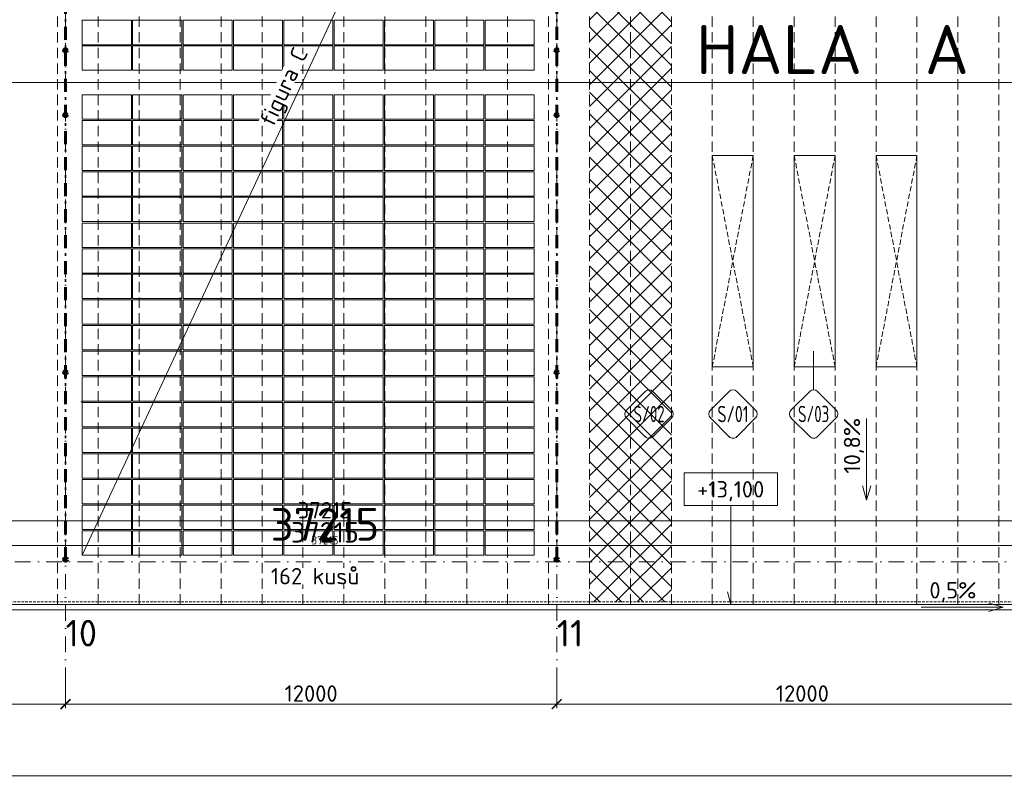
# Model space of a CAD drawing. Header units: millimetres. Extents: x -1695604 to 5289369, y -1488057 to 2187451.
# Tile 149 of 256: x 89430 to 113483, y 144642 to 163235. Entities that reach past the tile are written whole.
import ezdxf
from ezdxf import colors
from ezdxf.entities.mleader import LeaderData, LeaderLine
from ezdxf.enums import TextEntityAlignment as Align
from ezdxf.math import Vec2, Vec3

# ---------------------------------------------------------------- set-up
doc = ezdxf.new("R2010")
doc.units = ezdxf.units.MM
for name, pattern in [('CENTERX2', [101.6, 63.5, -12.7, 12.7, -12.7]), ('DASHDOT', [25.4, 12.7, -6.35, 0, -6.35]), ('DASHED', [19.05, 12.7, -6.35]), ('HIDDEN', [9.525, 6.35, -3.175]), ('ČERCHOVANÁ', [25.4, 12.7, -6.35, 0, -6.35]), ('ČÁRKOVANÁ', [19.05, 12.7, -6.35])]:
    doc.linetypes.add(name, pattern=pattern)
doc.layers.get('Defpoints').update_dxf_attribs({"color": 8})
for name, color, linetype, lineweight in [('____podkonstrukce FVE', 3, 'CENTERX2', 9), ('___FVE_návrh var.2', 6, 'Continuous', 5), ('A99_N_kce-pod', 7, 'DASHED', 20), ('A99_N_kce-pohl', 1, 'Continuous', 9), ('A99_N_koty-200', 5, 'Continuous', 5), ('A99_N_koty-200 @ 1', 5, 'Continuous', 5), ('A99_N_koty-200 @ 10', 5, 'Continuous', 5), ('A99_N_koty-200 @ 100', 5, 'Continuous', 5), ('A99_N_koty-200 @ 200', 5, 'Continuous', 5), ('A99_N_koty-200 @ 250 (1)', 5, 'Continuous', 5), ('A99_N_koty-200 @ 250 (2)', 5, 'Continuous', 5), ('A99_N_koty-200 @ 400', 5, 'Continuous', 5), ('A99_N_koty-vysk', 160, 'Continuous', 5), ('A99_N_sraf', 252, 'Continuous', 0), ('A99_N_txt-popis-200', 240, 'Continuous', 5), ('A99_N_txt-popis-50 @ 200', 240, 'Continuous', 9), ('A99_N_znaceni 200', 5, 'Continuous', 5), ('A99_S_osy', 1, 'CENTERX2', 5)]:
    doc.layers.add(name, color=color, linetype=linetype, lineweight=lineweight)
doc.styles.add('A99_kota', font='isocpeur.ttf', dxfattribs={"height": 2})
doc.styles.add('A99_popis', font='isocpeur.ttf')
doc.styles.add('ad_popis 100', font='isocpeur.ttf', dxfattribs={"height": 200})
doc.dimstyles.new('A99_kota_200 new', dxfattribs={"dimscale": 200, "dimtxt": 2, "dimasz": 1.2, "dimexe": 0.5, "dimexo": 1.5, "dimgap": 0.3, "dimtad": 1, "dimdec": 0, "dimzin": 3, "dimdsep": 46, "dimtxsty": 'A99_kota', "dimblk": 'ARCHTICK', "dimcen": 2.5, "dimazin": 2, "dimtfac": 0.75, "dimtdec": 0, "dimtmove": 2, "dimatfit": 0, "dimfxl": 0, "dimtolj": 1, "dimtzin": 0, "dimlwd": 5, "dimlwe": 5, "dimarcsym": 0})

# ---------------------------------------------------------------- blocks, each defined once
blk = doc.blocks.new('_ArchTick')
at = {"color": 0, "linetype": 'ByBlock', "const_width": 0.15}
blk.add_lwpolyline([(-0.5, -0.5), (0.5, 0.5)], dxfattribs=at)
blk = doc.blocks.new('*D179')
at = {"layer": 'A99_N_koty-200', "color": 0, "linetype": 'Continuous', "lineweight": 5, "ltscale": 10, "transparency": 16777216}
for p, q in [((102550, 147325), (102550, 146425)), ((114550, 147325), (114550, 146425)), ((114550, 146525), (102550, 146525))]:
    blk.add_line(p, q, dxfattribs=at)
at = {"layer": 'Defpoints', "color": 0, "linetype": 'Continuous', "lineweight": 0, "ltscale": 10, "transparency": 16777216}
for p in [(102550, 149400), (114550, 149400), (102550, 146525)]:
    blk.add_point(p, dxfattribs=at)
at = {"layer": 'A99_N_koty-200', "color": 0, "linetype": 'Continuous', "lineweight": 5, "ltscale": 10, "transparency": 16777216, "xscale": 240, "yscale": 240, "zscale": 240, "rotation": 180}
blk.add_blockref('_ArchTick', (102550, 146525), dxfattribs=at)
at = {"layer": 'A99_N_koty-200', "color": 0, "linetype": 'Continuous', "lineweight": 5, "ltscale": 10, "transparency": 16777216, "xscale": 240, "yscale": 240, "zscale": 240}
blk.add_blockref('_ArchTick', (114550, 146525), dxfattribs=at)
at = {"layer": 'A99_N_koty-200', "color": 0, "linetype": 'Continuous', "ltscale": 10, "transparency": 16777216, "insert": (108550, 146785), "char_height": 400, "attachment_point": 5, "style": 'A99_kota'}
blk.add_mtext('\\A1;12000', dxfattribs=at)
blk = doc.blocks.new('*D180')
at = {"layer": 'A99_N_koty-200', "color": 0, "linetype": 'Continuous', "lineweight": 5, "ltscale": 10, "transparency": 16777216}
for p, q in [((90550, 147325), (90550, 146425)), ((102550, 147325), (102550, 146425)), ((102550, 146525), (90550, 146525))]:
    blk.add_line(p, q, dxfattribs=at)
at = {"layer": 'Defpoints', "color": 0, "linetype": 'Continuous', "lineweight": 0, "ltscale": 10, "transparency": 16777216}
for p in [(90550, 149400), (102550, 149400), (90550, 146525)]:
    blk.add_point(p, dxfattribs=at)
at = {"layer": 'A99_N_koty-200', "color": 0, "linetype": 'Continuous', "lineweight": 5, "ltscale": 10, "transparency": 16777216, "xscale": 240, "yscale": 240, "zscale": 240, "rotation": 180}
blk.add_blockref('_ArchTick', (90550, 146525), dxfattribs=at)
at = {"layer": 'A99_N_koty-200', "color": 0, "linetype": 'Continuous', "lineweight": 5, "ltscale": 10, "transparency": 16777216, "xscale": 240, "yscale": 240, "zscale": 240}
blk.add_blockref('_ArchTick', (102550, 146525), dxfattribs=at)
at = {"layer": 'A99_N_koty-200', "color": 0, "linetype": 'Continuous', "ltscale": 10, "transparency": 16777216, "insert": (96550, 146785), "char_height": 400, "attachment_point": 5, "style": 'A99_kota'}
blk.add_mtext('\\A1;12000', dxfattribs=at)
blk = doc.blocks.new('*D181')
at = {"layer": 'A99_N_koty-200', "color": 0, "linetype": 'Continuous', "lineweight": 5, "ltscale": 10, "transparency": 16777216}
for p, q in [((78550, 147325), (78550, 146425)), ((90550, 147325), (90550, 146425)), ((90550, 146525), (78550, 146525))]:
    blk.add_line(p, q, dxfattribs=at)
at = {"layer": 'Defpoints', "color": 0, "linetype": 'Continuous', "lineweight": 0, "ltscale": 10, "transparency": 16777216}
for p in [(78550, 149400), (90550, 149400), (78550, 146525)]:
    blk.add_point(p, dxfattribs=at)
at = {"layer": 'A99_N_koty-200', "color": 0, "linetype": 'Continuous', "lineweight": 5, "ltscale": 10, "transparency": 16777216, "xscale": 240, "yscale": 240, "zscale": 240, "rotation": 180}
blk.add_blockref('_ArchTick', (78550, 146525), dxfattribs=at)
at = {"layer": 'A99_N_koty-200', "color": 0, "linetype": 'Continuous', "lineweight": 5, "ltscale": 10, "transparency": 16777216, "xscale": 240, "yscale": 240, "zscale": 240}
blk.add_blockref('_ArchTick', (90550, 146525), dxfattribs=at)
at = {"layer": 'A99_N_koty-200', "color": 0, "linetype": 'Continuous', "ltscale": 10, "transparency": 16777216, "insert": (84550, 146785), "char_height": 400, "attachment_point": 5, "style": 'A99_kota'}
blk.add_mtext('\\A1;12000', dxfattribs=at)
blk = doc.blocks.new('*D190')
at = {"layer": 'A99_N_koty-200', "color": 0, "linetype": 'Continuous', "lineweight": 5, "ltscale": 10, "transparency": 16777216}
for p, q in [((-650, 145575), (-650, 144675)), ((138876, 145575), (138876, 144675)), ((138876, 144775), (-650, 144775))]:
    blk.add_line(p, q, dxfattribs=at)
at = {"layer": 'Defpoints', "color": 0, "linetype": 'Continuous', "lineweight": 0, "ltscale": 10, "transparency": 16777216}
for p in [(-650, 148705), (138876, 148705), (-650, 144775)]:
    blk.add_point(p, dxfattribs=at)
at = {"layer": 'A99_N_koty-200', "color": 0, "linetype": 'Continuous', "lineweight": 5, "ltscale": 10, "transparency": 16777216, "xscale": 240, "yscale": 240, "zscale": 240, "rotation": 180}
blk.add_blockref('_ArchTick', (-650, 144775), dxfattribs=at)
at = {"layer": 'A99_N_koty-200', "color": 0, "linetype": 'Continuous', "lineweight": 5, "ltscale": 10, "transparency": 16777216, "xscale": 240, "yscale": 240, "zscale": 240}
blk.add_blockref('_ArchTick', (138876, 144775), dxfattribs=at)
at = {"layer": 'A99_N_koty-200', "color": 0, "linetype": 'Continuous', "ltscale": 10, "transparency": 16777216, "insert": (69113, 145035), "char_height": 400, "attachment_point": 5, "style": 'A99_kota'}
blk.add_mtext('\\A1;139526', dxfattribs=at)
blk = doc.blocks.new('*D4533')
at = {"layer": 'A99_N_koty-200', "color": 0, "linetype": 'Continuous', "lineweight": 5, "ltscale": 10, "transparency": 16777216}
for p, q in [((78280, 150200), (78280, 151100)), ((115495, 150200), (115495, 151100)), ((78280, 151000), (115495, 151000))]:
    blk.add_line(p, q, dxfattribs=at)
at = {"layer": 'Defpoints', "color": 0, "linetype": 'Continuous', "lineweight": 18, "ltscale": 10, "transparency": 16777216}
for p in [(115495, 151000), (78280, 148920), (115495, 148920)]:
    blk.add_point(p, dxfattribs=at)
at = {"layer": 'A99_N_koty-200', "color": 0, "linetype": 'Continuous', "lineweight": 5, "ltscale": 10, "transparency": 16777216, "xscale": 240, "yscale": 240, "zscale": 240, "rotation": 180}
blk.add_blockref('_ArchTick', (78280, 151000), dxfattribs=at)
at = {"layer": 'A99_N_koty-200', "color": 0, "linetype": 'Continuous', "lineweight": 5, "ltscale": 10, "transparency": 16777216, "xscale": 240, "yscale": 240, "zscale": 240}
blk.add_blockref('_ArchTick', (115495, 151000), dxfattribs=at)
at = {"layer": 'A99_N_koty-200', "color": 0, "linetype": 'Continuous', "ltscale": 10, "transparency": 16777216, "insert": (96887.5, 151260), "char_height": 400, "attachment_point": 5, "style": 'A99_kota'}
blk.add_mtext('\\A1;37215', dxfattribs=at)
blk = doc.blocks.new('*D4534')
at = {"layer": 'A99_N_koty-200', "color": 0, "linetype": 'Continuous', "lineweight": 5, "ltscale": 10, "transparency": 16777216}
for p, q in [((78280, 149995), (78280, 150445)), ((78280, 150395), (115495, 150395)), ((115495, 149995), (115495, 150445))]:
    blk.add_line(p, q, dxfattribs=at)
at = {"layer": 'Defpoints', "color": 0, "linetype": 'Continuous', "lineweight": 18, "ltscale": 10, "transparency": 16777216}
for p in [(115495, 150395), (78280, 148920), (115495, 148920)]:
    blk.add_point(p, dxfattribs=at)
at = {"layer": 'A99_N_koty-200', "color": 0, "linetype": 'Continuous', "lineweight": 5, "ltscale": 10, "transparency": 16777216, "xscale": 120, "yscale": 120, "zscale": 120, "rotation": 180}
blk.add_blockref('_ArchTick', (78280, 150395), dxfattribs=at)
at = {"layer": 'A99_N_koty-200', "color": 0, "linetype": 'Continuous', "lineweight": 5, "ltscale": 10, "transparency": 16777216, "xscale": 120, "yscale": 120, "zscale": 120}
blk.add_blockref('_ArchTick', (115495, 150395), dxfattribs=at)
at = {"layer": 'A99_N_koty-200', "color": 0, "linetype": 'Continuous', "ltscale": 10, "transparency": 16777216, "insert": (96887.5, 150525), "char_height": 200, "attachment_point": 5, "style": 'A99_kota'}
blk.add_mtext('\\A1;37215', dxfattribs=at)
blk = doc.blocks.new('*D4535')
at = {"layer": 'A99_N_koty-200', "color": 0, "linetype": 'Continuous', "lineweight": 5, "ltscale": 10, "transparency": 16777216}
for p, q in [((78280, 150391), (78280, 150395.5)), ((78280, 150395), (115495, 150395)), ((115495, 150391), (115495, 150395.5))]:
    blk.add_line(p, q, dxfattribs=at)
at = {"layer": 'Defpoints', "color": 0, "linetype": 'Continuous', "lineweight": 18, "ltscale": 10, "transparency": 16777216}
for p in [(115495, 150395), (78280, 148920), (115495, 148920)]:
    blk.add_point(p, dxfattribs=at)
at = {"layer": 'A99_N_koty-200', "color": 0, "linetype": 'Continuous', "lineweight": 5, "ltscale": 10, "transparency": 16777216, "xscale": 1.2, "yscale": 1.2, "zscale": 1.2, "rotation": 180}
blk.add_blockref('_ArchTick', (78280, 150395), dxfattribs=at)
at = {"layer": 'A99_N_koty-200', "color": 0, "linetype": 'Continuous', "lineweight": 5, "ltscale": 10, "transparency": 16777216, "xscale": 1.2, "yscale": 1.2, "zscale": 1.2}
blk.add_blockref('_ArchTick', (115495, 150395), dxfattribs=at)
at = {"layer": 'A99_N_koty-200', "color": 0, "linetype": 'Continuous', "ltscale": 10, "transparency": 16777216, "insert": (96887.5, 150396.3), "char_height": 2, "attachment_point": 5, "style": 'A99_kota'}
blk.add_mtext('\\A1;37215', dxfattribs=at)
blk = doc.blocks.new('*D4536')
at = {"layer": 'A99_N_koty-200', "color": 0, "linetype": 'Continuous', "lineweight": 5, "ltscale": 10, "transparency": 16777216}
for p, q in [((78280, 149520), (78280, 150595)), ((115495, 149520), (115495, 150595)), ((78280, 150395), (115495, 150395))]:
    blk.add_line(p, q, dxfattribs=at)
at = {"layer": 'Defpoints', "color": 0, "linetype": 'Continuous', "lineweight": 18, "ltscale": 10, "transparency": 16777216}
for p in [(115495, 150395), (78280, 148920), (115495, 148920)]:
    blk.add_point(p, dxfattribs=at)
at = {"layer": 'A99_N_koty-200', "color": 0, "linetype": 'Continuous', "lineweight": 5, "ltscale": 10, "transparency": 16777216, "xscale": 480, "yscale": 480, "zscale": 480, "rotation": 180}
blk.add_blockref('_ArchTick', (78280, 150395), dxfattribs=at)
at = {"layer": 'A99_N_koty-200', "color": 0, "linetype": 'Continuous', "lineweight": 5, "ltscale": 10, "transparency": 16777216, "xscale": 480, "yscale": 480, "zscale": 480}
blk.add_blockref('_ArchTick', (115495, 150395), dxfattribs=at)
at = {"layer": 'A99_N_koty-200', "color": 0, "linetype": 'Continuous', "ltscale": 10, "transparency": 16777216, "insert": (96887.5, 150915), "char_height": 800, "attachment_point": 5, "style": 'A99_kota'}
blk.add_mtext('\\A1;37215', dxfattribs=at)
blk = doc.blocks.new('*D4537')
at = {"layer": 'A99_N_koty-200', "color": 0, "linetype": 'Continuous', "lineweight": 5, "ltscale": 10, "transparency": 16777216}
for p, q in [((78280, 150355), (78280, 150400)), ((78280, 150395), (115495, 150395)), ((115495, 150355), (115495, 150400))]:
    blk.add_line(p, q, dxfattribs=at)
at = {"layer": 'Defpoints', "color": 0, "linetype": 'Continuous', "lineweight": 18, "ltscale": 10, "transparency": 16777216}
for p in [(115495, 150395), (78280, 148920), (115495, 148920)]:
    blk.add_point(p, dxfattribs=at)
at = {"layer": 'A99_N_koty-200', "color": 0, "linetype": 'Continuous', "lineweight": 5, "ltscale": 10, "transparency": 16777216, "xscale": 12, "yscale": 12, "zscale": 12, "rotation": 180}
blk.add_blockref('_ArchTick', (78280, 150395), dxfattribs=at)
at = {"layer": 'A99_N_koty-200', "color": 0, "linetype": 'Continuous', "lineweight": 5, "ltscale": 10, "transparency": 16777216, "xscale": 12, "yscale": 12, "zscale": 12}
blk.add_blockref('_ArchTick', (115495, 150395), dxfattribs=at)
at = {"layer": 'A99_N_koty-200', "color": 0, "linetype": 'Continuous', "ltscale": 10, "transparency": 16777216, "insert": (96887.5, 150408), "char_height": 20, "attachment_point": 5, "style": 'A99_kota'}
blk.add_mtext('\\A1;37215', dxfattribs=at)
blk = doc.blocks.new('*D4538')
at = {"layer": 'A99_N_koty-200', "color": 0, "linetype": 'Continuous', "lineweight": 5, "ltscale": 10, "transparency": 16777216}
for p, q in [((78280, 149395), (78280, 150520)), ((78280, 150395), (115495, 150395)), ((115495, 149395), (115495, 150520))]:
    blk.add_line(p, q, dxfattribs=at)
at = {"layer": 'Defpoints', "color": 0, "linetype": 'Continuous', "lineweight": 18, "ltscale": 10, "transparency": 16777216}
for p in [(115495, 150395), (78280, 148920), (115495, 148920)]:
    blk.add_point(p, dxfattribs=at)
at = {"layer": 'A99_N_koty-200', "color": 0, "linetype": 'Continuous', "lineweight": 5, "ltscale": 10, "transparency": 16777216, "xscale": 300, "yscale": 300, "zscale": 300, "rotation": 180}
blk.add_blockref('_ArchTick', (78280, 150395), dxfattribs=at)
at = {"layer": 'A99_N_koty-200', "color": 0, "linetype": 'Continuous', "lineweight": 5, "ltscale": 10, "transparency": 16777216, "xscale": 300, "yscale": 300, "zscale": 300}
blk.add_blockref('_ArchTick', (115495, 150395), dxfattribs=at)
at = {"layer": 'A99_N_koty-200', "color": 0, "linetype": 'Continuous', "ltscale": 10, "transparency": 16777216, "insert": (96887.5, 150720), "char_height": 500, "attachment_point": 5, "style": 'A99_kota'}
blk.add_mtext('\\A1;37215', dxfattribs=at)
blk = doc.blocks.new('*D4539')
at = {"layer": 'A99_N_koty-200', "color": 0, "linetype": 'Continuous', "lineweight": 5, "ltscale": 10, "transparency": 16777216}
for p, q in [((78280, 149395), (78280, 150520)), ((78280, 150395), (115495, 150395)), ((115495, 149395), (115495, 150520))]:
    blk.add_line(p, q, dxfattribs=at)
at = {"layer": 'Defpoints', "color": 0, "linetype": 'Continuous', "lineweight": 18, "ltscale": 10, "transparency": 16777216}
for p in [(115495, 150395), (78280, 148920), (115495, 148920)]:
    blk.add_point(p, dxfattribs=at)
at = {"layer": 'A99_N_koty-200', "color": 0, "linetype": 'Continuous', "lineweight": 5, "ltscale": 10, "transparency": 16777216, "xscale": 300, "yscale": 300, "zscale": 300, "rotation": 180}
blk.add_blockref('_ArchTick', (78280, 150395), dxfattribs=at)
at = {"layer": 'A99_N_koty-200', "color": 0, "linetype": 'Continuous', "lineweight": 5, "ltscale": 10, "transparency": 16777216, "xscale": 300, "yscale": 300, "zscale": 300}
blk.add_blockref('_ArchTick', (115495, 150395), dxfattribs=at)
at = {"layer": 'A99_N_koty-200', "color": 0, "linetype": 'Continuous', "ltscale": 10, "transparency": 16777216, "insert": (96887.5, 150720), "char_height": 500, "attachment_point": 5, "style": 'A99_kota'}
blk.add_mtext('\\A1;37215', dxfattribs=at)
blk = doc.blocks.new('*U101')
at = {"color": 0, "linetype": 'ByBlock'}
for p, q in [((5.7, -4), (5.7, -16.06)), ((5.7, -16.06), (5.29, -14.52))]:
    blk.add_line(p, q, dxfattribs=at)
blk.add_lwpolyline([(0, -4), (11.4, -4), (11.4, 0), (0, 0)], close=True, dxfattribs=at)
at = {"color": 0, "linetype": 'ByBlock', "style": 'A99_kota'}
for tag, p in [('VYSKA', (5.7, -2.24)), ('VYSKA_POPIS1', (5.7, -6.04)), ('VYSKA_POPIS2', (5.9, -9.54)), ('VYSKA_POPIS3', (5.9, -13.04))]:
    blk.add_attdef(tag, text='', height=2, dxfattribs=at).set_placement(p, align=Align.MIDDLE)
blk = doc.blocks.new('*U106')
at = {"color": 0}
for p, q in [((0, 4.44), (0, 11.52)), ((-0.72, 4.14), (-4.15, 0.71)), ((4.14, 0.71), (0.71, 4.14)), ((-4.15, -0.72), (-0.72, -4.15)), ((0.71, -4.15), (4.14, -0.72))]:
    blk.add_line(p, q, dxfattribs=at)
for centre, start, end in [((0, 3.42), 45, 135), ((-3.43, 0), 135, 225), ((3.42, 0), 315, 45), ((0, -3.43), 225, 315)]:
    blk.add_arc(centre, 1.01, start, end, dxfattribs=at)
at = {"color": 0, "linetype": 'ByBlock', "style": 'A99_popis', "width": 0.953108}
blk.add_attdef('SKLADBA', text='', height=3, rotation=0.0103, dxfattribs=at).set_placement((-2.86, -1.51), (2.86, -1.5), align=Align.FIT)
blk = doc.blocks.new('*U99')
at = {"color": 0}
for p, q in [((-0.72, 4.14), (-4.15, 0.71)), ((4.14, 0.71), (0.71, 4.14)), ((-4.15, -0.72), (-0.72, -4.15)), ((0.71, -4.15), (4.14, -0.72))]:
    blk.add_line(p, q, dxfattribs=at)
for centre, start, end in [((0, 3.42), 45, 135), ((-3.43, 0), 135, 225), ((3.42, 0), 315, 45), ((0, -3.43), 225, 315)]:
    blk.add_arc(centre, 1.01, start, end, dxfattribs=at)
at = {"color": 0, "linetype": 'ByBlock', "style": 'A99_popis', "width": 0.953108}
blk.add_attdef('SKLADBA', text='', height=3, rotation=0.0103, dxfattribs=at).set_placement((-2.86, -1.51), (2.86, -1.5), align=Align.FIT)
blk = doc.blocks.new('*U5964')
at = {"layer": 'A99_N_koty-200 @ 1', "linetype": 'Continuous', "ltscale": 10}
dim = blk.add_linear_dim(base=(115495, 150395), p1=(78280, 148920), p2=(115495, 148920), dimstyle='A99_kota_200 new', override={"dimscale": 1, "dimtix": 1, "dimtofl": 1, "dimtmove": 2, "dimatfit": 3}, dxfattribs=at)
dim.commit()
dim.dimension.update_dxf_attribs({"geometry": '*D4535', "text_midpoint": (96887.5, 150396.3)})
at = {"layer": 'A99_N_koty-200 @ 10', "linetype": 'Continuous', "ltscale": 10}
dim = blk.add_linear_dim(base=(115495, 150395), p1=(78280, 148920), p2=(115495, 148920), dimstyle='A99_kota_200 new', override={"dimscale": 10, "dimtix": 1, "dimtofl": 1, "dimtmove": 2, "dimatfit": 3}, dxfattribs=at)
dim.commit()
dim.dimension.update_dxf_attribs({"geometry": '*D4537', "text_midpoint": (96887.5, 150408)})
at = {"layer": 'A99_N_koty-200 @ 100', "linetype": 'Continuous', "ltscale": 10}
dim = blk.add_linear_dim(base=(115495, 150395), p1=(78280, 148920), p2=(115495, 148920), dimstyle='A99_kota_200 new', override={"dimscale": 100, "dimtix": 1, "dimtofl": 1, "dimtmove": 2, "dimatfit": 3}, dxfattribs=at)
dim.commit()
dim.dimension.update_dxf_attribs({"geometry": '*D4534', "text_midpoint": (96887.5, 150525)})
at = {"layer": 'A99_N_koty-200 @ 200', "linetype": 'Continuous', "ltscale": 10}
dim = blk.add_linear_dim(base=(115495, 151000), p1=(78280, 148920), p2=(115495, 148920), dimstyle='A99_kota_200 new', override={"dimscale": 200, "dimtix": 1, "dimtofl": 1, "dimtmove": 2, "dimatfit": 3}, dxfattribs=at)
dim.commit()
dim.dimension.update_dxf_attribs({"geometry": '*D4533', "text_midpoint": (96887.5, 151260)})
at = {"layer": 'A99_N_koty-200 @ 250 (1)', "linetype": 'Continuous', "ltscale": 10}
dim = blk.add_linear_dim(base=(115495, 150395), p1=(78280, 148920), p2=(115495, 148920), dimstyle='A99_kota_200 new', override={"dimscale": 250, "dimtix": 1, "dimtofl": 1, "dimtmove": 2, "dimatfit": 3}, dxfattribs=at)
dim.commit()
dim.dimension.update_dxf_attribs({"geometry": '*D4539', "text_midpoint": (96887.5, 150720)})
at = {"layer": 'A99_N_koty-200 @ 250 (2)', "linetype": 'Continuous', "ltscale": 10}
dim = blk.add_linear_dim(base=(115495, 150395), p1=(78280, 148920), p2=(115495, 148920), dimstyle='A99_kota_200 new', override={"dimscale": 250, "dimtix": 1, "dimtofl": 1, "dimtmove": 2, "dimatfit": 3}, dxfattribs=at)
dim.commit()
dim.dimension.update_dxf_attribs({"geometry": '*D4538', "text_midpoint": (96887.5, 150720)})
at = {"layer": 'A99_N_koty-200 @ 400', "linetype": 'Continuous', "ltscale": 10}
dim = blk.add_linear_dim(base=(115495, 150395), p1=(78280, 148920), p2=(115495, 148920), dimstyle='A99_kota_200 new', override={"dimscale": 400, "dimtix": 1, "dimtofl": 1, "dimtmove": 2, "dimatfit": 3}, dxfattribs=at)
dim.commit()
dim.dimension.update_dxf_attribs({"geometry": '*D4536', "text_midpoint": (96887.5, 150915)})

msp = doc.modelspace()

# ---------------------------------------------------------------- hatches: boundary and pattern name
at = {"layer": 'A99_N_sraf', "linetype": 'Continuous', "lineweight": 0, "ltscale": 0.5, "transparency": 33554687}
h = msp.add_hatch(dxfattribs=at)
h.set_pattern_fill('ANSI37', color=256, scale=3000)
h.set_pattern_definition([(135, (213305, 600), (-265.16504, -265.16504), []), (225, (213305, 600), (265.16504, -265.16504), [])])
h.paths.add_polyline_path([(105350, 176350), (103350, 176350), (103350, 149020), (105350, 149020)])

# ---------------------------------------------------------------- linework, layer by layer
at = {"layer": '____podkonstrukce FVE', "color": 3, "linetype": 'ČERCHOVANÁ', "lineweight": 60, "ltscale": 25}
for points in [[(90550, 173855), (90550, 150000)], [(102550, 173855), (102550, 150000)]]:
    msp.add_lwpolyline(points, dxfattribs=at)
at = {"layer": '____podkonstrukce FVE', "color": 3, "linetype": 'Continuous', "lineweight": 80, "ltscale": 0.5}
for centre in [(90550, 162490), (102550, 162490), (90550, 160910), (102550, 160910), (90550, 154627.5), (102550, 154627.5), (90550, 150057.5), (102550, 150057.5)]:
    msp.add_circle(centre, 30, dxfattribs=at)
at = {"layer": '___FVE_návrh var.2', "linetype": 'Continuous', "lineweight": 5, "ltscale": 0.5}
for points in [[(90960, 150165), (102000, 173855)], [(90960, 153920), (90960, 153905), (90920, 153905)]]:
    msp.add_lwpolyline(points, dxfattribs=at)
at = {"layer": '___FVE_návrh var.2', "lineweight": 5, "ltscale": 2}
for points in [[(92160, 163220), (92160, 162625), (90960, 162625), (90960, 163220)], [(93390, 163220), (93390, 162625), (92190, 162625), (92190, 163220)], [(94620, 163220), (94620, 162625), (93420, 162625), (93420, 163220)], [(95850, 163220), (95850, 162625), (94650, 162625), (94650, 163220)], [(97080, 163220), (97080, 162625), (95880, 162625), (95880, 163220)], [(97110, 163220), (97110, 162625), (98310, 162625), (98310, 163220)], [(98340, 163220), (98340, 162625), (99540, 162625), (99540, 163220)], [(99570, 163220), (99570, 162625), (100770, 162625), (100770, 163220)], [(100800, 163220), (100800, 162625), (102000, 162625), (102000, 163220)], [(92160, 162595), (92160, 162000), (90960, 162000), (90960, 162595)], [(93390, 162595), (93390, 162000), (92190, 162000), (92190, 162595)], [(94620, 162595), (94620, 162000), (93420, 162000), (93420, 162595)], [(95850, 162595), (95850, 162000), (94650, 162000), (94650, 162595)], [(97080, 162595), (97080, 162000), (95880, 162000), (95880, 162595)], [(97110, 162595), (97110, 162000), (98310, 162000), (98310, 162595)], [(98340, 162595), (98340, 162000), (99540, 162000), (99540, 162595)], [(99570, 162595), (99570, 162000), (100770, 162000), (100770, 162595)], [(100800, 162595), (100800, 162000), (102000, 162000), (102000, 162595)], [(92160, 160805), (92160, 161400), (90960, 161400), (90960, 160805)], [(93390, 160805), (93390, 161400), (92190, 161400), (92190, 160805)], [(94620, 160805), (94620, 161400), (93420, 161400), (93420, 160805)], [(95850, 160805), (95850, 161400), (94650, 161400), (94650, 160805)], [(97080, 160805), (97080, 161400), (95880, 161400), (95880, 160805)], [(97110, 160805), (97110, 161400), (98310, 161400), (98310, 160805)], [(98340, 160805), (98340, 161400), (99540, 161400), (99540, 160805)], [(99570, 160805), (99570, 161400), (100770, 161400), (100770, 160805)], [(100800, 160805), (100800, 161400), (102000, 161400), (102000, 160805)], [(92160, 160180), (92160, 160775), (90960, 160775), (90960, 160180)], [(93390, 160180), (93390, 160775), (92190, 160775), (92190, 160180)], [(94620, 160180), (94620, 160775), (93420, 160775), (93420, 160180)], [(95850, 160180), (95850, 160775), (94650, 160775), (94650, 160180)], [(97080, 160180), (97080, 160775), (95880, 160775), (95880, 160180)], [(97110, 160180), (97110, 160775), (98310, 160775), (98310, 160180)], [(98340, 160180), (98340, 160775), (99540, 160775), (99540, 160180)], [(99570, 160180), (99570, 160775), (100770, 160775), (100770, 160180)], [(100800, 160180), (100800, 160775), (102000, 160775), (102000, 160180)], [(92160, 159555), (92160, 160150), (90960, 160150), (90960, 159555)], [(93390, 159555), (93390, 160150), (92190, 160150), (92190, 159555)], [(94620, 159555), (94620, 160150), (93420, 160150), (93420, 159555)], [(95850, 159555), (95850, 160150), (94650, 160150), (94650, 159555)], [(97080, 159555), (97080, 160150), (95880, 160150), (95880, 159555)], [(97110, 159555), (97110, 160150), (98310, 160150), (98310, 159555)], [(98340, 159555), (98340, 160150), (99540, 160150), (99540, 159555)], [(99570, 159555), (99570, 160150), (100770, 160150), (100770, 159555)], [(100800, 159555), (100800, 160150), (102000, 160150), (102000, 159555)], [(92160, 158930), (92160, 159525), (90960, 159525), (90960, 158930)], [(93390, 158930), (93390, 159525), (92190, 159525), (92190, 158930)], [(94620, 158930), (94620, 159525), (93420, 159525), (93420, 158930)], [(95850, 158930), (95850, 159525), (94650, 159525), (94650, 158930)], [(97080, 158930), (97080, 159525), (95880, 159525), (95880, 158930)], [(97110, 158930), (97110, 159525), (98310, 159525), (98310, 158930)], [(98340, 158930), (98340, 159525), (99540, 159525), (99540, 158930)], [(99570, 158930), (99570, 159525), (100770, 159525), (100770, 158930)], [(100800, 158930), (100800, 159525), (102000, 159525), (102000, 158930)], [(92160, 158305), (92160, 158900), (90960, 158900), (90960, 158305)], [(93390, 158305), (93390, 158900), (92190, 158900), (92190, 158305)], [(94620, 158305), (94620, 158900), (93420, 158900), (93420, 158305)], [(95850, 158305), (95850, 158900), (94650, 158900), (94650, 158305)], [(97080, 158305), (97080, 158900), (95880, 158900), (95880, 158305)], [(97110, 158305), (97110, 158900), (98310, 158900), (98310, 158305)], [(98340, 158305), (98340, 158900), (99540, 158900), (99540, 158305)], [(99570, 158305), (99570, 158900), (100770, 158900), (100770, 158305)], [(100800, 158305), (100800, 158900), (102000, 158900), (102000, 158305)], [(92160, 157675), (92160, 158270), (90960, 158270), (90960, 157675)], [(93390, 157675), (93390, 158270), (92190, 158270), (92190, 157675)], [(94620, 157675), (94620, 158270), (93420, 158270), (93420, 157675)], [(95850, 157675), (95850, 158270), (94650, 158270), (94650, 157675)], [(97080, 157675), (97080, 158270), (95880, 158270), (95880, 157675)], [(97110, 157675), (97110, 158270), (98310, 158270), (98310, 157675)], [(98340, 157675), (98340, 158270), (99540, 158270), (99540, 157675)], [(99570, 157675), (99570, 158270), (100770, 158270), (100770, 157675)], [(100800, 157675), (100800, 158270), (102000, 158270), (102000, 157675)], [(92160, 157050), (92160, 157645), (90960, 157645), (90960, 157050)], [(93390, 157050), (93390, 157645), (92190, 157645), (92190, 157050)], [(94620, 157050), (94620, 157645), (93420, 157645), (93420, 157050)], [(95850, 157050), (95850, 157645), (94650, 157645), (94650, 157050)], [(97080, 157050), (97080, 157645), (95880, 157645), (95880, 157050)], [(97110, 157050), (97110, 157645), (98310, 157645), (98310, 157050)], [(98340, 157050), (98340, 157645), (99540, 157645), (99540, 157050)], [(99570, 157050), (99570, 157645), (100770, 157645), (100770, 157050)], [(100800, 157050), (100800, 157645), (102000, 157645), (102000, 157050)], [(92160, 156425), (92160, 157020), (90960, 157020), (90960, 156425)], [(93390, 156425), (93390, 157020), (92190, 157020), (92190, 156425)], [(94620, 156425), (94620, 157020), (93420, 157020), (93420, 156425)], [(95850, 156425), (95850, 157020), (94650, 157020), (94650, 156425)], [(97080, 156425), (97080, 157020), (95880, 157020), (95880, 156425)], [(97110, 156425), (97110, 157020), (98310, 157020), (98310, 156425)], [(98340, 156425), (98340, 157020), (99540, 157020), (99540, 156425)], [(99570, 156425), (99570, 157020), (100770, 157020), (100770, 156425)], [(100800, 156425), (100800, 157020), (102000, 157020), (102000, 156425)], [(92160, 155800), (92160, 156395), (90960, 156395), (90960, 155800)], [(93390, 155800), (93390, 156395), (92190, 156395), (92190, 155800)], [(94620, 155800), (94620, 156395), (93420, 156395), (93420, 155800)], [(95850, 155800), (95850, 156395), (94650, 156395), (94650, 155800)], [(97080, 155800), (97080, 156395), (95880, 156395), (95880, 155800)], [(97110, 155800), (97110, 156395), (98310, 156395), (98310, 155800)], [(98340, 155800), (98340, 156395), (99540, 156395), (99540, 155800)], [(99570, 155800), (99570, 156395), (100770, 156395), (100770, 155800)], [(100800, 155800), (100800, 156395), (102000, 156395), (102000, 155800)], [(92160, 155175), (92160, 155770), (90960, 155770), (90960, 155175)], [(93390, 155175), (93390, 155770), (92190, 155770), (92190, 155175)], [(94620, 155175), (94620, 155770), (93420, 155770), (93420, 155175)], [(95850, 155175), (95850, 155770), (94650, 155770), (94650, 155175)], [(97080, 155175), (97080, 155770), (95880, 155770), (95880, 155175)], [(97110, 155175), (97110, 155770), (98310, 155770), (98310, 155175)], [(98340, 155175), (98340, 155770), (99540, 155770), (99540, 155175)], [(99570, 155175), (99570, 155770), (100770, 155770), (100770, 155175)], [(100800, 155175), (100800, 155770), (102000, 155770), (102000, 155175)], [(92160, 154545), (92160, 155140), (90960, 155140), (90960, 154545)], [(93390, 154545), (93390, 155140), (92190, 155140), (92190, 154545)], [(94620, 154545), (94620, 155140), (93420, 155140), (93420, 154545)], [(95850, 154545), (95850, 155140), (94650, 155140), (94650, 154545)], [(97080, 154545), (97080, 155140), (95880, 155140), (95880, 154545)], [(97110, 154545), (97110, 155140), (98310, 155140), (98310, 154545)], [(98340, 154545), (98340, 155140), (99540, 155140), (99540, 154545)], [(99570, 154545), (99570, 155140), (100770, 155140), (100770, 154545)], [(100800, 154545), (100800, 155140), (102000, 155140), (102000, 154545)], [(92160, 153920), (92160, 154515), (90960, 154515), (90960, 153920)], [(93390, 153920), (93390, 154515), (92190, 154515), (92190, 153920)], [(94620, 153920), (94620, 154515), (93420, 154515), (93420, 153920)], [(95850, 153920), (95850, 154515), (94650, 154515), (94650, 153920)], [(97080, 153920), (97080, 154515), (95880, 154515), (95880, 153920)], [(97110, 153920), (97110, 154515), (98310, 154515), (98310, 153920)], [(98340, 153920), (98340, 154515), (99540, 154515), (99540, 153920)], [(99570, 153920), (99570, 154515), (100770, 154515), (100770, 153920)], [(100800, 153920), (100800, 154515), (102000, 154515), (102000, 153920)], [(92160, 153890), (92160, 153295), (90960, 153295), (90960, 153890)], [(93390, 153890), (93390, 153295), (92190, 153295), (92190, 153890)], [(94620, 153890), (94620, 153295), (93420, 153295), (93420, 153890)], [(95850, 153890), (95850, 153295), (94650, 153295), (94650, 153890)], [(97080, 153890), (97080, 153295), (95880, 153295), (95880, 153890)], [(97110, 153890), (97110, 153295), (98310, 153295), (98310, 153890)], [(98340, 153890), (98340, 153295), (99540, 153295), (99540, 153890)], [(99570, 153890), (99570, 153295), (100770, 153295), (100770, 153890)], [(100800, 153890), (100800, 153295), (102000, 153295), (102000, 153890)], [(92160, 153265), (92160, 152670), (90960, 152670), (90960, 153265)], [(93390, 153265), (93390, 152670), (92190, 152670), (92190, 153265)], [(94620, 153265), (94620, 152670), (93420, 152670), (93420, 153265)], [(95850, 153265), (95850, 152670), (94650, 152670), (94650, 153265)], [(97080, 153265), (97080, 152670), (95880, 152670), (95880, 153265)], [(97110, 153265), (97110, 152670), (98310, 152670), (98310, 153265)], [(98340, 153265), (98340, 152670), (99540, 152670), (99540, 153265)], [(99570, 153265), (99570, 152670), (100770, 152670), (100770, 153265)], [(100800, 153265), (100800, 152670), (102000, 152670), (102000, 153265)], [(92160, 152635), (92160, 152040), (90960, 152040), (90960, 152635)], [(93390, 152635), (93390, 152040), (92190, 152040), (92190, 152635)], [(94620, 152635), (94620, 152040), (93420, 152040), (93420, 152635)], [(95850, 152635), (95850, 152040), (94650, 152040), (94650, 152635)], [(97080, 152635), (97080, 152040), (95880, 152040), (95880, 152635)], [(97110, 152635), (97110, 152040), (98310, 152040), (98310, 152635)], [(98340, 152635), (98340, 152040), (99540, 152040), (99540, 152635)], [(99570, 152635), (99570, 152040), (100770, 152040), (100770, 152635)], [(100800, 152635), (100800, 152040), (102000, 152040), (102000, 152635)], [(92160, 152010), (92160, 151415), (90960, 151415), (90960, 152010)], [(93390, 152010), (93390, 151415), (92190, 151415), (92190, 152010)], [(94620, 152010), (94620, 151415), (93420, 151415), (93420, 152010)], [(95850, 152010), (95850, 151415), (94650, 151415), (94650, 152010)], [(97080, 152010), (97080, 151415), (95880, 151415), (95880, 152010)], [(97110, 152010), (97110, 151415), (98310, 151415), (98310, 152010)], [(98340, 152010), (98340, 151415), (99540, 151415), (99540, 152010)], [(99570, 152010), (99570, 151415), (100770, 151415), (100770, 152010)], [(100800, 152010), (100800, 151415), (102000, 151415), (102000, 152010)], [(92160, 151385), (92160, 150790), (90960, 150790), (90960, 151385)], [(93390, 151385), (93390, 150790), (92190, 150790), (92190, 151385)], [(94620, 151385), (94620, 150790), (93420, 150790), (93420, 151385)], [(95850, 151385), (95850, 150790), (94650, 150790), (94650, 151385)], [(97080, 151385), (97080, 150790), (95880, 150790), (95880, 151385)], [(97110, 151385), (97110, 150790), (98310, 150790), (98310, 151385)], [(98340, 151385), (98340, 150790), (99540, 150790), (99540, 151385)], [(99570, 151385), (99570, 150790), (100770, 150790), (100770, 151385)], [(100800, 151385), (100800, 150790), (102000, 150790), (102000, 151385)], [(92160, 150760), (92160, 150165), (90960, 150165), (90960, 150760)], [(93390, 150760), (93390, 150165), (92190, 150165), (92190, 150760)], [(94620, 150760), (94620, 150165), (93420, 150165), (93420, 150760)], [(95850, 150760), (95850, 150165), (94650, 150165), (94650, 150760)], [(97080, 150760), (97080, 150165), (95880, 150165), (95880, 150760)], [(97110, 150760), (97110, 150165), (98310, 150165), (98310, 150760)], [(98340, 150760), (98340, 150165), (99540, 150165), (99540, 150760)], [(99570, 150760), (99570, 150165), (100770, 150165), (100770, 150760)], [(100800, 150760), (100800, 150165), (102000, 150165), (102000, 150760)]]:
    msp.add_lwpolyline(points, close=True, dxfattribs=at)
at = {"layer": 'A99_N_kce-pod', "linetype": 'HIDDEN', "lineweight": 5, "ltscale": 10}
msp.add_lwpolyline([(138875.5, 149020), (-600, 149020)], dxfattribs=at)
at = {"layer": 'A99_N_kce-pohl', "linetype": 'Continuous', "ltscale": 25}
msp.add_lwpolyline([(7180, 174440), (-650, 174440), (-650, 148960), (138875, 148960), (138875, 176350)], dxfattribs=at)
at = {"layer": 'A99_N_kce-pohl', "color": 254, "linetype": 'ČÁRKOVANÁ', "lineweight": 5, "ltscale": 20, "true_color": 0xffd9cc}
for points in [[(90350, 148960), (90350, 148960), (90350, 174145)], [(91350, 148960), (91350, 148960), (91350, 174145)], [(92350, 148960), (92350, 148960), (92350, 174145)], [(93350, 148960), (93350, 148960), (93350, 174145)], [(94350, 148960), (94350, 148960), (94350, 174145)], [(95350, 148960), (95350, 148960), (95350, 174145)], [(96350, 148960), (96350, 148960), (96350, 174145)], [(97350, 148960), (97350, 148960), (97350, 174145)], [(98350, 148960), (98350, 148960), (98350, 174145)], [(99350, 148960), (99350, 148960), (99350, 174145)], [(100350, 148960), (100350, 148960), (100350, 174145)], [(101350, 148960), (101350, 148960), (101350, 174145)], [(102350, 148960), (102350, 148960), (102350, 174145)], [(103350, 148960), (103350, 148960), (103350, 174380)], [(104350, 148960), (104350, 148960), (104350, 174145)], [(105350, 148960), (105350, 148960), (105350, 174145)], [(106350, 148960), (106350, 148960), (106350, 174145)], [(107350, 148960), (107350, 148960), (107350, 174145)], [(108350, 148960), (108350, 148960), (108350, 174145)], [(109350, 148960), (109350, 148960), (109350, 174145)], [(110350, 148960), (110350, 148960), (110350, 174145)], [(111350, 148960), (111350, 148960), (111350, 174145)], [(112350, 148960), (112350, 148960), (112350, 174145)], [(113350, 148960), (113350, 148960), (113350, 174145)]]:
    msp.add_lwpolyline(points, dxfattribs=at)
at = {"layer": 'A99_N_kce-pohl', "color": 1, "linetype": 'Continuous', "lineweight": 9, "ltscale": 25}
msp.add_lwpolyline([(138875.5, 161700), (-650, 161700)], dxfattribs=at)
at = {"layer": 'A99_N_kce-pohl', "linetype": 'Continuous', "lineweight": 9}
for points in [[(106350, 159922.5), (107350, 159922.5), (107350, 154762.5), (106350, 154762.5)], [(108350, 159922.5), (109350, 159922.5), (109350, 154762.5), (108350, 154762.5)], [(110350, 159922.5), (111350, 159922.5), (111350, 154762.5), (110350, 154762.5)]]:
    msp.add_lwpolyline(points, close=True, dxfattribs=at)
at = {"layer": 'A99_N_kce-pohl', "linetype": 'ČÁRKOVANÁ', "lineweight": 9, "ltscale": 10}
for points in [[(107350, 159922.5), (106350, 154762.5)], [(106350, 159922.5), (107350, 154762.5)], [(109350, 159922.5), (108350, 154762.5)], [(108350, 159922.5), (109350, 154762.5)], [(111350, 159922.5), (110350, 154762.5)], [(110350, 159922.5), (111350, 154762.5)]]:
    msp.add_lwpolyline(points, dxfattribs=at)
at = {"layer": 'A99_N_kce-pohl', "linetype": 'Continuous'}
msp.add_lwpolyline([(138875, 148830), (-650, 148830)], dxfattribs=at)
at = {"layer": 'A99_N_koty-vysk'}
for points in [[(110120, 151501.7), (110120, 153501.7)], [(110120, 151501.7), (110020, 151851.7)], [(110120, 151501.7), (110220, 151851.7)], [(113455, 148890), (111455, 148890)], [(113455, 148890), (113105, 148990)], [(113455, 148890), (113105, 148790)]]:
    msp.add_lwpolyline(points, dxfattribs=at)
at = {"layer": 'A99_S_osy', "linetype": 'DASHDOT', "lineweight": 5, "ltscale": 30}
for points in [[(90550, 250300), (90550, 146890)], [(102550, 250300), (102550, 146890)], [(152950, 150000), (-2645, 150000)]]:
    msp.add_lwpolyline(points, dxfattribs=at)

# ---------------------------------------------------------------- block references
at = {"layer": 'A99_N_koty-200', "color": 3, "linetype": 'Continuous', "lineweight": 18}
msp.add_blockref('*U5964', (0, 0), dxfattribs=at)
at = {"layer": 'A99_N_koty-vysk', "xscale": 200, "yscale": 200, "zscale": 200}
msp.add_blockref('*U101', (105660, 152172.5), dxfattribs=at).add_auto_attribs({'VYSKA': '+13,100'})
at = {"layer": 'A99_N_znaceni 200', "lineweight": 5}
ref = msp.add_blockref('*U106', (108825, 153610), dxfattribs=dict(at, xscale=133.3, yscale=133.3, zscale=133.3))
ref.add_attrib('SKLADBA', 'S/03', dxfattribs={"layer": '0', "color": 0, "linetype": 'ByBlock', "height": 400, "rotation": 0.01026, "style": 'A99_popis', "width": 0.657151}).set_placement((108443.3, 153409.3), (109205.6, 153409.4), align=Align.FIT)
ref = msp.add_blockref('*U99', (104805.2, 153608.4), dxfattribs=dict(at, xscale=133.3, yscale=133.3, zscale=133.3))
ref.add_attrib('SKLADBA', 'S/02', dxfattribs={"layer": '0', "color": 0, "linetype": 'ByBlock', "height": 400, "rotation": 0.01026, "style": 'A99_popis', "width": 0.657151}).set_placement((104423.5, 153407.7), (105185.8, 153407.8), align=Align.FIT)
ref = msp.add_blockref('*U99', (106855, 153608.4), dxfattribs=dict(at, xscale=133.3, yscale=133.3, zscale=133.3))
ref.add_attrib('SKLADBA', 'S/01', dxfattribs={"layer": '0', "color": 0, "linetype": 'ByBlock', "height": 400, "rotation": 0.01026, "style": 'A99_popis', "width": 0.705829}).set_placement((106473.3, 153407.7), (107235.6, 153407.8), align=Align.FIT)

# ---------------------------------------------------------------- texts
at = {"layer": 'A99_N_koty-vysk', "insert": (109562.7, 152154.7), "char_height": 400, "attachment_point": 1, "rotation": 90, "style": 'ad_popis 100'}
msp.add_mtext_dynamic_manual_height_columns('10,8%', width=673.852, gutter_width=2000, heights=[0], dxfattribs=at)
at = {"layer": 'A99_N_koty-vysk', "insert": (112802, 149505), "char_height": 400, "attachment_point": 3, "style": 'ad_popis 100'}
msp.add_mtext_dynamic_manual_height_columns('0,5%', width=673.852, gutter_width=2000, heights=[0], dxfattribs=at)
at = {"layer": 'A99_N_txt-popis-200', "lineweight": 9, "ltscale": 5, "style": 'ad_popis 100'}
msp.add_text('HALA  A', height=1200, dxfattribs=at).set_placement((105950, 161907.5))
at = {"layer": 'A99_N_txt-popis-200', "color": 1, "lineweight": 0, "char_height": 650, "attachment_point": 1, "style": 'ad_popis 100'}
for s, insert in [('10', (90550, 148583.5)), ('11', (102550, 148583.5))]:
    msp.add_mtext_dynamic_manual_height_columns(s, width=832.5, gutter_width=1000, heights=[0], dxfattribs=dict(at, insert=insert))

# ---------------------------------------------------------------- dimensions: what is measured, and where the dimension line sits
at = {"layer": 'A99_N_koty-200 @ 200', "linetype": 'Continuous', "ltscale": 10}
for base, p1, p2, picture, middle in [((78550, 146525), (90550, 149400), (78550, 149400), '*D181', (84550, 146785)), ((90550, 146525), (102550, 149400), (90550, 149400), '*D180', (96550, 146785)), ((102550, 146525), (114550, 149400), (102550, 149400), '*D179', (108550, 146785)), ((-650, 144775), (138875.5457, 148705), (-650, 148705), '*D190', (69112.7728, 145035))]:
    dim = msp.add_linear_dim(base=base, p1=p1, p2=p2, angle=180, dimstyle='A99_kota_200 new', override={"dimscale": 200, "dimtix": 1, "dimtofl": 1, "dimtmove": 1, "dimatfit": 1}, dxfattribs=at)
    dim.commit()
    dim.dimension.update_dxf_attribs({"geometry": picture, "text_midpoint": middle})

# ---------------------------------------------------------------- leaders
at = {"layer": 'A99_N_txt-popis-50 @ 200', "lineweight": 9}
ml = msp.add_multileader_mtext('Standard', dxfattribs=at)
ml.set_content('\\A1;{\\fISOCPEUR|b1|i0|c238|p34;\\C256;ocelový nosník}', color=1, style='A99_popis')
ml.set_leader_properties(color=256, linetype='ByLayer', lineweight=-1)
ml.build(insert=Vec2(0, 0))
ml.multileader.update_dxf_attribs({"dogleg_length": 200, "arrow_head_size": 300, "scale": 200})
ctx = ml.context
ctx.base_point, ctx.scale, ctx.char_height, ctx.arrow_head_size, ctx.landing_gap_size, ctx.plane_origin = Vec3(21517.5, 152275), 200, 400, 300, 1000, Vec3(20965, 145696.7)
notes = []
notes.append((ctx, [(0, (1, 1, 0), (20717.5, 152275), (1, 0), 800, [(0, [(20720, 150347.5)], 0, [])])]))
ctx.mtext.insert, ctx.mtext.width, ctx.mtext.defined_height, ctx.mtext.flow_direction = Vec3(22517.5, 152533.2), 3664.376, 670, 5
for ctx, leaders in notes:
    for number, flags, end, landing, length, lines in leaders:
        leader = LeaderData()
        leader.index, (leader.has_last_leader_line, leader.has_dogleg_vector, leader.attachment_direction) = number, flags
        leader.last_leader_point, leader.dogleg_vector, leader.dogleg_length = Vec3(end), Vec3(landing), length
        for number, points, colour, breaks in lines:
            line = LeaderLine()
            line.index, line.vertices, line.color, line.breaks = number, Vec3.list(points), colors.encode_raw_color(colour), breaks
            leader.lines.append(line)
        ctx.leaders.append(leader)

# ---------------------------------------------------------------- next in the draw order: texts
at = {"layer": '___FVE_návrh var.2', "linetype": 'Continuous', "lineweight": 5, "ltscale": 0.5, "insert": (95265, 160760), "char_height": 400, "attachment_point": 1, "rotation": 65.01289, "style": 'A99_kota', "bg_fill": 3, "box_fill_scale": 1, "bg_fill_color": 256, "bg_fill_transparency": 0}
msp.add_mtext_dynamic_manual_height_columns('figura C', width=1937.256, gutter_width=2000, heights=[0], dxfattribs=at)
at = {"layer": '___FVE_návrh var.2', "linetype": 'Continuous', "lineweight": 5, "ltscale": 2, "insert": (95567.5, 149850), "char_height": 400, "attachment_point": 1, "style": 'A99_kota', "bg_fill": 3, "box_fill_scale": 1, "bg_fill_color": 256, "bg_fill_transparency": 0}
msp.add_mtext_dynamic_manual_height_columns('\\A1;162 kusů', width=2229.734, gutter_width=100, heights=[0], dxfattribs=at)

# ---------------------------------------------------------------- next in the draw order: leaders
at = {"layer": 'A99_N_txt-popis-50 @ 200', "lineweight": 9}
ml = msp.add_multileader_mtext('Standard', dxfattribs=at)
ml.set_content('\\A1;{\\fISOCPEUR|b1|i0|c238|p34;\\C256;ocelový nosník}', color=1, style='A99_popis')
ml.set_leader_properties(color=256, linetype='ByLayer', lineweight=-1)
ml.build(insert=Vec2(0, 0))
ml.multileader.update_dxf_attribs({"dogleg_length": 200, "arrow_head_size": 300, "scale": 200})
ctx = ml.context
ctx.base_point, ctx.scale, ctx.char_height, ctx.arrow_head_size, ctx.landing_gap_size, ctx.plane_origin = Vec3(21517.5, 160277.5), 200, 400, 300, 1000, Vec3(20965, 153699.2)
notes = []
notes.append((ctx, [(0, (1, 1, 0), (20717.5, 160277.5), (1, 0), 800, [(0, [(20720, 158350)], 0, [])])]))
ctx.mtext.insert, ctx.mtext.width, ctx.mtext.defined_height, ctx.mtext.flow_direction = Vec3(22517.5, 160535.7), 3664.376, 670, 5
for ctx, leaders in notes:
    for number, flags, end, landing, length, lines in leaders:
        leader = LeaderData()
        leader.index, (leader.has_last_leader_line, leader.has_dogleg_vector, leader.attachment_direction) = number, flags
        leader.last_leader_point, leader.dogleg_vector, leader.dogleg_length = Vec3(end), Vec3(landing), length
        for number, points, colour, breaks in lines:
            line = LeaderLine()
            line.index, line.vertices, line.color, line.breaks = number, Vec3.list(points), colors.encode_raw_color(colour), breaks
            leader.lines.append(line)
        ctx.leaders.append(leader)

doc.saveas('drawing.dxf')
